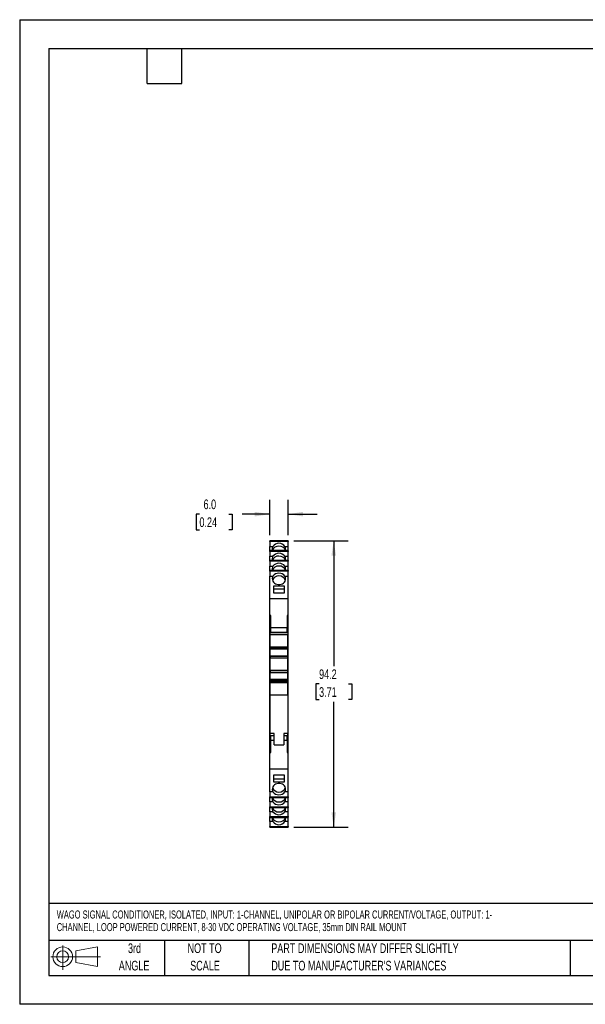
# Model space of a CAD drawing. Header units: millimetres. Extents: x 0 to 419, y 0 to 324.
# Tile 1 of 3: x 0 to 186, y 0 to 324. Entities that reach past the tile are written whole.
import ezdxf

# ---------------------------------------------------------------- set-up
doc = ezdxf.new("R2010")
doc.units = ezdxf.units.MM
doc.header["$LTSCALE"] = 1.5
doc.linetypes.add('CENTERX2', pattern=[20.32, 12.7, -2.54, 2.54, -2.54])
doc.layers.add('DIMENSIONS', color=140, linetype='Continuous', lineweight=25)
doc.layers.add('TEXT', color=140, linetype='Continuous', lineweight=25)
doc.layers.add('SLD-DEFPOINTS', color=7, linetype='Continuous')
doc.styles.add('SLDTEXTSTYLE0', font='TXT', dxfattribs={"width": 0.7})
doc.dimstyles.new('SLDDIMSTYLE0', dxfattribs={"dimtxt": 3.237012, "dimasz": 4.953, "dimexe": 0, "dimexo": 0.0625, "dimgap": 0.809253, "dimtad": 0, "dimtih": 1, "dimtoh": 1, "dimrnd": 1e-09, "dimzin": 12, "dimdsep": 46, "dimtxsty": 'SLDTEXTSTYLE0', "dimsah": 1, "dimcen": 0.09, "dimadec": 0, "dimazin": 3, "dimtfac": 1, "dimtofl": 0, "dimtmove": 0, "dimatfit": 3, "dimfxl": 0, "dimfrac": 2, "dimtolj": 1, "dimtzin": 12, "dimarcsym": 0})
doc.dimstyles.new('SLDDIMSTYLE1', dxfattribs={"dimtxt": 3.237012, "dimasz": 4.953, "dimexe": 0, "dimexo": 0.0625, "dimgap": 0.809253, "dimtad": 0, "dimtih": 1, "dimtoh": 1, "dimrnd": 1e-09, "dimzin": 4, "dimdsep": 46, "dimtxsty": 'SLDTEXTSTYLE0', "dimsah": 1, "dimcen": 0.09, "dimadec": 0, "dimazin": 1, "dimtfac": 1, "dimtmove": 0, "dimatfit": 0, "dimfxl": 0, "dimfrac": 2, "dimtolj": 1, "dimtzin": 12, "dimarcsym": 0})

# ---------------------------------------------------------------- blocks, each defined once
blk = doc.blocks.new('Block11')
at = {"color": 7, "linetype": 'Continuous', "lineweight": 18}
for p, q in [((3.88, 7.97), (3.88, 0)), ((8.22, 6.25), (15.26, 7.55)), ((15.26, 7.55), (15.26, 1.1)), ((0, 4.32), (16.31, 4.32)), ((8.22, 2.39), (8.22, 6.25)), ((8.22, 2.39), (15.26, 1.1))]:
    blk.add_line(p, q, dxfattribs=at)
for radius in [3.23, 1.93]:
    blk.add_circle((3.88, 4.32), radius, dxfattribs=at)
blk = doc.blocks.new('Block12')
at = {"layer": 'SLD-DEFPOINTS'}
blk.add_blockref('Block11', (0, 0), dxfattribs=at)
blk = doc.blocks.new('SW_NOTE_0')
at = {"layer": 'TEXT', "color": 0, "linetype": 'CENTERX2', "lineweight": 18, "char_height": 2.6353, "attachment_point": 1, "style": 'SLDTEXTSTYLE0'}
for s, insert in [('WAGO SIGNAL CONDITIONER, ISOLATED, INPUT: 1-CHANNEL, UNIPOLAR OR BIPOLAR CURRENT/VOLTAGE, OUTPUT: 1-', (0, 3.4)), ('CHANNEL, LOOP POWERED CURRENT, 8-30 VDC OPERATING VOLTAGE, 35mm DIN RAIL MOUNT', (0, -0.74))]:
    blk.add_mtext(s, dxfattribs=dict(at, insert=insert))
blk = doc.blocks.new('SW_NOTE_0_3')
at = {"layer": 'TEXT', "color": 0, "linetype": 'CENTERX2', "lineweight": 18, "char_height": 3.175, "attachment_point": 1, "style": 'SLDTEXTSTYLE0'}
for s, insert in [('PART DIMENSIONS MAY DIFFER SLIGHTLY', (0, 4.09)), ("DUE TO MANUFACTURER'S VARIANCES", (0, -1.64))]:
    blk.add_mtext(s, dxfattribs=dict(at, insert=insert))
blk = doc.blocks.new('SW_NOTE_0_4')
at = {"layer": 'TEXT', "color": 0, "linetype": 'CENTERX2', "lineweight": 18, "char_height": 3.175, "attachment_point": 2, "style": 'SLDTEXTSTYLE0'}
for s, insert in [('NOT TO', (7.89, 4.09)), ('SCALE', (8.03, -1.64))]:
    blk.add_mtext(s, dxfattribs=dict(at, insert=insert))
blk = doc.blocks.new('SW_NOTE_0_5')
at = {"layer": 'TEXT', "color": 0, "linetype": 'CENTERX2', "lineweight": 18, "char_height": 3.175, "attachment_point": 2, "style": 'SLDTEXTSTYLE0'}
for s, insert in [('3rd', (3.47, 4.09)), ('ANGLE', (3.33, -1.64))]:
    blk.add_mtext(s, dxfattribs=dict(at, insert=insert))
blk = doc.blocks.new('_D')
at = {"layer": 'DIMENSIONS'}
for p, q in [((90.11, 152.48), (107.97, 152.48)), ((103.21, 152.48), (103.21, 111.23)), ((98.4, 105.36), (97.31, 105.36)), ((97.31, 105.36), (97.31, 100.21)), ((108.02, 105.36), (109.11, 105.36)), ((109.11, 105.36), (109.11, 100.21)), ((97.31, 100.21), (98.4, 100.21)), ((103.21, 58.24), (103.21, 99.49)), ((109.11, 100.21), (108.02, 100.21)), ((90.11, 58.24), (107.97, 58.24))]:
    blk.add_line(p, q, dxfattribs=at)
for points in [[(103.21, 152.48), (102.45, 147.52), (103.97, 147.52)], [(103.21, 58.24), (103.97, 63.19), (102.45, 63.19)]]:
    blk.add_solid(points, dxfattribs=at)
at = {"layer": 'DIMENSIONS', "char_height": 3.175, "attachment_point": 1, "style": 'SLDTEXTSTYLE0'}
for s, insert in [('94.2', (98.4, 110.17)), ('3.71', (98.4, 104.3))]:
    blk.add_mtext(s, dxfattribs=dict(at, insert=insert))
blk = doc.blocks.new('_D_1')
at = {"layer": 'DIMENSIONS'}
for p, q in [((82.21, 154.36), (82.21, 165.98)), ((88.21, 154.36), (88.21, 165.98)), ((59.07, 161.22), (57.99, 161.22)), ((57.99, 161.22), (57.99, 156.08)), ((68.69, 161.22), (69.78, 161.22)), ((69.78, 161.22), (69.78, 156.08)), ((82.21, 161.22), (73.08, 161.22)), ((88.21, 161.22), (97.73, 161.22)), ((57.99, 156.08), (59.07, 156.08)), ((69.78, 156.08), (68.69, 156.08))]:
    blk.add_line(p, q, dxfattribs=at)
for points in [[(82.21, 161.22), (77.26, 161.98), (77.26, 160.46)], [(88.21, 161.22), (93.16, 160.46), (93.16, 161.98)]]:
    blk.add_solid(points, dxfattribs=at)
at = {"layer": 'DIMENSIONS', "char_height": 3.175, "attachment_point": 1, "style": 'SLDTEXTSTYLE0'}
for s, insert in [('6.0', (60.42, 166.04)), ('0.24', (59.07, 160.17))]:
    blk.add_mtext(s, dxfattribs=dict(at, insert=insert))

msp = doc.modelspace()

# ---------------------------------------------------------------- linework, layer by layer
at = {"color": 7, "linetype": 'Continuous'}
for p, q in [((0.004, 323.854), (0.004, 0.004)), ((0.004, 323.854), (419.104, 323.854)), ((419.104, 0.004), (0.004, 0.004))]:
    msp.add_line(p, q, dxfattribs=at)
for p, q in [((88.209, 152.486), (82.209, 152.486)), ((82.209, 152.477), (82.209, 152.486)), ((82.209, 152.477), (88.209, 152.477)), ((82.209, 152.259), (82.209, 152.477)), ((88.209, 152.259), (82.209, 152.259)), ((82.209, 152.259), (82.209, 150.631)), ((88.209, 152.477), (88.209, 152.486)), ((88.209, 152.477), (88.209, 152.259)), ((88.209, 150.631), (88.209, 152.259)), ((82.209, 150.631), (83.247, 150.631)), ((82.209, 149.216), (82.209, 150.631)), ((88.209, 149.216), (82.209, 149.216)), ((82.209, 149.207), (82.209, 149.216)), ((82.209, 149.207), (88.209, 149.207)), ((82.209, 148.989), (82.209, 149.207)), ((88.209, 148.989), (82.209, 148.989)), ((82.209, 148.989), (82.209, 147.361)), ((87.171, 150.631), (88.209, 150.631)), ((88.209, 149.216), (88.209, 150.631)), ((88.209, 149.207), (88.209, 149.216)), ((88.209, 149.207), (88.209, 148.989)), ((88.209, 147.361), (88.209, 148.989)), ((82.209, 147.361), (83.247, 147.361)), ((82.209, 145.946), (82.209, 147.361)), ((88.209, 145.946), (82.209, 145.946)), ((82.209, 145.937), (82.209, 145.946)), ((82.209, 145.937), (88.209, 145.937)), ((82.209, 145.719), (82.209, 145.937)), ((87.171, 147.361), (88.209, 147.361)), ((88.209, 145.946), (88.209, 147.361)), ((88.209, 145.937), (88.209, 145.946)), ((88.209, 145.937), (88.209, 145.719)), ((88.209, 145.719), (82.209, 145.719)), ((82.209, 145.719), (82.209, 144.091)), ((82.209, 144.091), (83.247, 144.091)), ((82.209, 142.676), (82.209, 144.091)), ((88.209, 142.676), (82.209, 142.676)), ((82.209, 142.667), (82.209, 142.676)), ((82.209, 142.667), (88.209, 142.667)), ((82.209, 142.449), (82.209, 142.667)), ((87.171, 144.091), (88.209, 144.091)), ((88.209, 144.091), (88.209, 145.719)), ((88.209, 142.676), (88.209, 144.091)), ((88.209, 142.667), (88.209, 142.676)), ((88.209, 142.667), (88.209, 142.449)), ((88.209, 142.449), (82.209, 142.449)), ((82.209, 142.449), (82.209, 140.821)), ((82.209, 133.32), (82.209, 140.821)), ((82.209, 140.821), (83.244, 140.821)), ((87.174, 140.821), (88.209, 140.821)), ((88.209, 140.821), (88.209, 142.449)), ((88.209, 133.32), (88.209, 140.821)), ((87.009, 137.545), (83.409, 137.545)), ((83.409, 137.545), (83.409, 135.367)), ((87.009, 136.564), (83.409, 136.564)), ((87.009, 135.367), (87.009, 137.545)), ((88.209, 133.32), (82.209, 133.32)), ((82.209, 127.85), (82.209, 133.32)), ((83.409, 135.367), (87.009, 135.367)), ((88.209, 127.85), (88.209, 133.32)), ((82.534, 127.85), (82.209, 127.85)), ((82.209, 125.559), (82.209, 127.85)), ((82.534, 123.856), (82.534, 127.85)), ((88.209, 127.85), (87.884, 127.85)), ((87.884, 127.85), (87.884, 123.856)), ((88.209, 125.559), (88.209, 127.85)), ((82.209, 125.559), (82.534, 125.559)), ((82.209, 124.363), (82.209, 125.559)), ((82.534, 124.363), (82.209, 124.363)), ((82.209, 119.002), (82.209, 124.363)), ((87.884, 123.856), (82.534, 123.856)), ((82.534, 122.356), (82.534, 123.856)), ((87.884, 125.559), (88.209, 125.559)), ((88.209, 124.363), (87.884, 124.363)), ((87.884, 122.356), (87.884, 123.856)), ((88.209, 124.363), (88.209, 125.559)), ((88.209, 119.002), (88.209, 124.363)), ((82.309, 122.263), (88.109, 122.263)), ((82.309, 121.67), (82.309, 122.263)), ((82.309, 121.67), (88.109, 121.67)), ((82.309, 117.475), (82.309, 121.67)), ((82.534, 122.356), (87.884, 122.356)), ((88.109, 122.263), (88.109, 121.67)), ((88.109, 117.475), (88.109, 121.67)), ((82.309, 119.002), (82.209, 119.002)), ((82.209, 115.393), (82.209, 119.002)), ((88.109, 117.475), (82.309, 117.475)), ((82.309, 117.475), (82.309, 117.317)), ((82.309, 117.317), (88.109, 117.317)), ((82.309, 117.218), (82.309, 117.317)), ((88.109, 117.218), (82.309, 117.218)), ((82.309, 117.218), (82.309, 116.925)), ((82.309, 116.925), (88.109, 116.925)), ((82.309, 116.917), (82.309, 116.925)), ((88.109, 116.917), (82.309, 116.917)), ((82.309, 116.917), (82.309, 116.913)), ((82.309, 116.913), (88.109, 116.913)), ((82.309, 114.563), (82.309, 116.913)), ((88.209, 119.002), (88.109, 119.002)), ((88.109, 117.317), (88.109, 117.475)), ((88.109, 117.317), (88.109, 117.218)), ((88.109, 116.925), (88.109, 117.218)), ((88.109, 116.925), (88.109, 116.917)), ((88.109, 116.913), (88.109, 116.917)), ((88.109, 114.563), (88.109, 116.913)), ((88.209, 115.393), (88.209, 119.002)), ((82.309, 115.393), (82.209, 115.393)), ((82.209, 95.319), (82.209, 115.393)), ((88.109, 114.563), (82.309, 114.563)), ((82.309, 114.423), (82.309, 114.563)), ((88.109, 114.423), (82.309, 114.423)), ((82.309, 114.423), (82.309, 113.972)), ((82.309, 113.972), (88.109, 113.972)), ((82.309, 113.963), (82.309, 113.972)), ((82.309, 113.963), (88.109, 113.963)), ((82.309, 109.763), (82.309, 113.963)), ((88.209, 115.393), (88.109, 115.393)), ((88.109, 114.563), (88.109, 114.423)), ((88.109, 113.972), (88.109, 114.423)), ((88.109, 113.972), (88.109, 113.963)), ((88.109, 109.763), (88.109, 113.963)), ((88.209, 95.319), (88.209, 115.393)), ((88.109, 109.763), (82.309, 109.763)), ((82.309, 109.753), (82.309, 109.763)), ((88.109, 109.753), (82.309, 109.753)), ((82.309, 109.753), (82.309, 109.302)), ((82.309, 109.302), (88.109, 109.302)), ((82.309, 109.163), (82.309, 109.302)), ((82.309, 109.163), (88.109, 109.163)), ((82.309, 106.813), (82.309, 109.163)), ((88.109, 109.763), (88.109, 109.753)), ((88.109, 109.302), (88.109, 109.753)), ((88.109, 109.302), (88.109, 109.163)), ((88.109, 106.813), (88.109, 109.163)), ((88.109, 106.813), (82.309, 106.813)), ((82.309, 106.813), (82.309, 106.809)), ((82.309, 106.809), (88.109, 106.809)), ((82.309, 106.717), (82.309, 106.809)), ((88.109, 106.717), (82.309, 106.717)), ((82.309, 106.717), (82.309, 106.423)), ((82.309, 106.423), (88.109, 106.423)), ((82.309, 106.063), (82.309, 106.423)), ((88.109, 106.063), (82.309, 106.063)), ((82.309, 106.063), (82.309, 105.866)), ((82.309, 105.866), (88.109, 105.866)), ((82.309, 101.763), (82.309, 105.866)), ((88.109, 106.809), (88.109, 106.813)), ((88.109, 106.809), (88.109, 106.717)), ((88.109, 106.423), (88.109, 106.717)), ((88.109, 106.423), (88.109, 106.063)), ((88.109, 105.866), (88.109, 106.063)), ((88.109, 101.763), (88.109, 105.866)), ((82.309, 101.763), (88.109, 101.763)), ((82.309, 89.063), (82.309, 101.763)), ((88.109, 101.763), (88.109, 89.063)), ((82.309, 95.319), (82.209, 95.319)), ((82.209, 91.71), (82.209, 95.319)), ((88.209, 95.319), (88.109, 95.319)), ((88.209, 91.71), (88.209, 95.319)), ((82.309, 91.71), (82.209, 91.71)), ((82.209, 86.348), (82.209, 91.71)), ((88.209, 91.71), (88.109, 91.71)), ((88.209, 86.348), (88.209, 91.71)), ((83.609, 89.063), (82.309, 89.063)), ((82.309, 88.463), (82.309, 89.063)), ((82.309, 88.463), (83.609, 88.463)), ((82.534, 86.856), (82.534, 88.356)), ((83.609, 88.356), (82.534, 88.356)), ((83.609, 85.363), (83.609, 89.063)), ((88.109, 89.063), (86.809, 89.063)), ((86.809, 89.063), (86.809, 85.363)), ((86.809, 88.463), (88.109, 88.463)), ((87.884, 88.356), (86.809, 88.356)), ((87.884, 86.856), (87.884, 88.356)), ((88.109, 88.463), (88.109, 89.063)), ((82.209, 86.348), (82.534, 86.348)), ((82.209, 85.153), (82.209, 86.348)), ((82.209, 82.861), (82.209, 85.153)), ((82.534, 85.153), (82.209, 85.153)), ((82.534, 86.856), (83.609, 86.856)), ((82.534, 82.861), (82.534, 86.856)), ((83.609, 85.363), (86.809, 85.363)), ((86.809, 86.856), (87.884, 86.856)), ((87.884, 86.856), (87.884, 82.861)), ((88.209, 86.348), (87.884, 86.348)), ((88.209, 85.153), (87.884, 85.153)), ((88.209, 85.153), (88.209, 86.348)), ((88.209, 82.861), (88.209, 85.153)), ((82.209, 82.861), (82.534, 82.861)), ((82.209, 77.392), (82.209, 82.861)), ((87.884, 82.861), (88.209, 82.861)), ((88.209, 77.392), (88.209, 82.861)), ((82.209, 69.891), (82.209, 77.392)), ((88.209, 77.392), (82.209, 77.392)), ((83.409, 75.345), (83.409, 73.167)), ((87.009, 75.345), (83.409, 75.345)), ((87.009, 73.167), (87.009, 75.345)), ((88.209, 69.891), (88.209, 77.392)), ((83.409, 74.148), (87.009, 74.148)), ((83.409, 73.167), (87.009, 73.167)), ((83.244, 69.891), (82.209, 69.891)), ((82.209, 69.891), (82.209, 68.263)), ((82.209, 68.263), (88.209, 68.263)), ((82.209, 68.045), (82.209, 68.263)), ((88.209, 68.045), (82.209, 68.045)), ((82.209, 68.036), (82.209, 68.045)), ((82.209, 68.036), (88.209, 68.036)), ((82.209, 66.621), (82.209, 68.036)), ((88.209, 69.891), (87.174, 69.891)), ((88.209, 68.263), (88.209, 69.891)), ((88.209, 68.263), (88.209, 68.045)), ((88.209, 68.036), (88.209, 68.045)), ((88.209, 66.621), (88.209, 68.036)), ((83.247, 66.621), (82.209, 66.621)), ((82.209, 66.621), (82.209, 64.993)), ((82.209, 64.993), (88.209, 64.993)), ((82.209, 64.775), (82.209, 64.993)), ((88.209, 64.775), (82.209, 64.775)), ((82.209, 64.766), (82.209, 64.775)), ((88.209, 66.621), (87.171, 66.621)), ((88.209, 64.993), (88.209, 66.621)), ((88.209, 64.993), (88.209, 64.775)), ((88.209, 64.766), (88.209, 64.775)), ((82.209, 64.766), (88.209, 64.766)), ((82.209, 63.351), (82.209, 64.766)), ((83.247, 63.351), (82.209, 63.351)), ((82.209, 63.351), (82.209, 61.723)), ((82.209, 61.723), (88.209, 61.723)), ((82.209, 61.505), (82.209, 61.723)), ((88.209, 63.351), (87.171, 63.351)), ((88.209, 63.351), (88.209, 64.766)), ((88.209, 61.723), (88.209, 63.351)), ((88.209, 61.723), (88.209, 61.505)), ((88.209, 61.505), (82.209, 61.505)), ((82.209, 61.496), (82.209, 61.505)), ((82.209, 61.496), (88.209, 61.496)), ((82.209, 60.081), (82.209, 61.496)), ((83.247, 60.081), (82.209, 60.081)), ((82.209, 60.081), (82.209, 58.453)), ((82.209, 58.453), (88.209, 58.453)), ((82.209, 58.235), (82.209, 58.453)), ((88.209, 60.081), (87.171, 60.081)), ((88.209, 61.496), (88.209, 61.505)), ((88.209, 60.081), (88.209, 61.496)), ((88.209, 58.453), (88.209, 60.081)), ((88.209, 58.453), (88.209, 58.235)), ((88.209, 58.235), (82.209, 58.235)), ((82.209, 58.226), (82.209, 58.235)), ((82.209, 58.226), (88.209, 58.226)), ((88.209, 58.226), (88.209, 58.235))]:
    msp.add_line(p, q)
at = {"flags": 128}
for points in [[(83.244, 140.821), (83.078, 140.437), (83.01, 140.031), (83.043, 139.622), (83.175, 139.228), (83.4, 138.867), (83.708, 138.557), (84.085, 138.311), (84.513, 138.14), (84.973, 138.053), (85.444, 138.053), (85.904, 138.14), (86.333, 138.311), (86.709, 138.557), (87.017, 138.867), (87.243, 139.228), (87.375, 139.622), (87.407, 140.031), (87.339, 140.437), (87.174, 140.821)], [(87.174, 69.891), (87.339, 70.275), (87.407, 70.681), (87.375, 71.09), (87.243, 71.484), (87.017, 71.845), (86.709, 72.155), (86.333, 72.401), (85.904, 72.572), (85.444, 72.659), (84.973, 72.659), (84.513, 72.572), (84.085, 72.401), (83.708, 72.155), (83.4, 71.845), (83.175, 71.484), (83.043, 71.09), (83.01, 70.681), (83.078, 70.275), (83.244, 69.891)]]:
    msp.add_lwpolyline(points, dxfattribs=at)
for centre, radius, start, end in [((84.706, 149.765), 1.697, 149.31004, 198.87078), ((85.093, 148.573), 2.128, 86.86643, 160.81784), ((85.209, 149.202), 2.427, 36.06466, 143.93534), ((85.294, 148.527), 2.174, 20.07372, 92.24201), ((85.712, 149.765), 1.697, 341.12922, 30.68996), ((84.706, 146.495), 1.697, 149.31004, 198.87078), ((85.093, 145.303), 2.128, 86.86643, 160.81784), ((85.209, 145.932), 2.427, 36.06466, 143.93534), ((85.294, 145.257), 2.174, 20.07372, 92.24201), ((85.712, 146.495), 1.697, 341.12922, 30.68996), ((84.706, 143.225), 1.697, 149.31004, 198.87078), ((85.093, 142.033), 2.128, 86.86643, 160.81784), ((85.209, 142.662), 2.427, 36.06466, 143.93534), ((85.294, 141.987), 2.174, 20.07372, 92.24201), ((85.712, 143.225), 1.697, 341.12922, 30.68996), ((85.093, 138.769), 2.128, 86.8662, 160.81652), ((85.209, 139.396), 2.427, 35.93777, 144.06223), ((85.294, 138.722), 2.174, 20.07511, 92.24217), ((84.706, 67.487), 1.697, 161.12922, 210.68996), ((85.124, 71.99), 2.174, 200.07372, 272.24201), ((85.209, 71.316), 2.427, 215.94314, 324.05686), ((85.325, 71.944), 2.128, 266.86643, 340.81784), ((85.712, 67.487), 1.697, 329.31004, 18.87078), ((85.124, 68.725), 2.174, 200.07372, 272.24201), ((85.209, 68.05), 2.427, 216.06466, 323.93534), ((85.325, 68.679), 2.128, 266.86643, 340.81784), ((84.706, 64.217), 1.697, 161.12922, 210.68996), ((85.124, 65.455), 2.174, 200.07372, 272.24201), ((85.209, 64.78), 2.427, 216.06466, 323.93534), ((85.325, 65.409), 2.128, 266.86643, 340.81784), ((85.712, 64.217), 1.697, 329.31004, 18.87078), ((84.706, 60.947), 1.697, 161.12922, 210.68996), ((85.124, 62.185), 2.174, 200.07372, 272.24201), ((85.209, 61.51), 2.427, 216.06466, 323.93534), ((85.325, 62.139), 2.128, 266.86643, 340.81784), ((85.712, 60.947), 1.697, 329.31004, 18.87078)]:
    msp.add_arc(centre, radius, start, end)
at = {"layer": 'TEXT'}
for p, q in [((9.525, 314.325), (409.575, 314.325)), ((9.525, 314.325), (9.525, 9.525)), ((41.91, 302.895), (41.91, 314.325)), ((53.34, 302.895), (53.34, 314.325)), ((41.91, 302.895), (53.34, 302.895)), ((409.575, 33.189), (9.525, 33.189)), ((409.575, 20.955), (9.525, 20.955)), ((47.625, 20.955), (47.625, 9.525)), ((75.317, 20.955), (75.317, 9.525)), ((180.97, 20.955), (180.97, 9.525)), ((9.525, 9.525), (409.575, 9.525))]:
    msp.add_line(p, q, dxfattribs=at)

# ---------------------------------------------------------------- block references
at = {"layer": 'SLD-DEFPOINTS'}
msp.add_blockref('Block12', (10.257, 11.331), dxfattribs=at)
at = {"layer": 'TEXT', "linetype": 'CENTERX2', "lineweight": 18}
for name, p in [('SW_NOTE_0', (12.18, 27.459)), ('SW_NOTE_0_5', (34.271, 15.953)), ('SW_NOTE_0_4', (52.886, 15.953)), ('SW_NOTE_0_3', (82.679, 15.953))]:
    msp.add_blockref(name, p, dxfattribs=at)

# ---------------------------------------------------------------- dimensions: what is measured, and where the dimension line sits
at = {"layer": 'DIMENSIONS'}
dim = msp.add_linear_dim(base=(88.209, 161.221), p1=(82.209, 152.457), p2=(88.209, 152.457), dimstyle='SLDDIMSTYLE1', dxfattribs=at)
dim.commit()
dim.dimension.update_dxf_attribs({"geometry": '_D_1', "text_midpoint": (63.883, 161.221), "dimtype": 160})
dim = msp.add_linear_dim(base=(103.209, 58.235), p1=(88.209, 152.477), p2=(88.209, 58.235), angle=90, dimstyle='SLDDIMSTYLE0', dxfattribs=at)
dim.commit()
dim.dimension.update_dxf_attribs({"geometry": '_D', "text_midpoint": (103.209, 105.356), "dimtype": 160})

doc.saveas('drawing.dxf')
